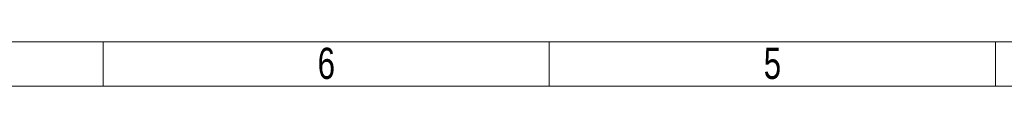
# Model space of a CAD drawing. Header units: millimetres. Extents: x 0 to 31548, y 0 to 22462.
# Tile 2 of 14: x 15210 to 21257, y 0 to 274. Entities that reach past the tile are written whole.
import ezdxf

# ---------------------------------------------------------------- set-up
doc = ezdxf.new("R2010")
doc.units = ezdxf.units.MM
doc.header["$LTSCALE"] = 0.25
doc.styles.add('SLDTEXTSTYLE3', font='TXT', dxfattribs={"width": 0.75})

# ---------------------------------------------------------------- blocks, each defined once
blk = doc.blocks.new('cajetin')
at = {"color": 7, "linetype": 'Continuous', "lineweight": 18}
for p, q in [((853.5, 7.5), (7.5, 7.5)), ((430.5, 7.5), (430.5, 7.5)), ((430.5, 7.5), (430.5, 0)), ((505.5, 7.5), (505.5, 0)), ((580.5, 7.5), (580.5, 0)), ((861, 0), (0, 0))]:
    blk.add_line(p, q, dxfattribs=at)
at = {"color": 7, "linetype": 'Continuous', "lineweight": 0, "char_height": 5.25, "attachment_point": 2, "style": 'SLDTEXTSTYLE3'}
for s, insert in [('6', (468.01, 6.49)), ('5', (543.01, 6.49))]:
    blk.add_mtext(s, dxfattribs=dict(at, insert=insert))

msp = doc.modelspace()

# ---------------------------------------------------------------- block references
at = {"xscale": 36.5234375, "yscale": 36.5234375, "zscale": 36.5234375}
msp.add_blockref('cajetin', (0, 0), dxfattribs=at)

doc.saveas('drawing.dxf')
